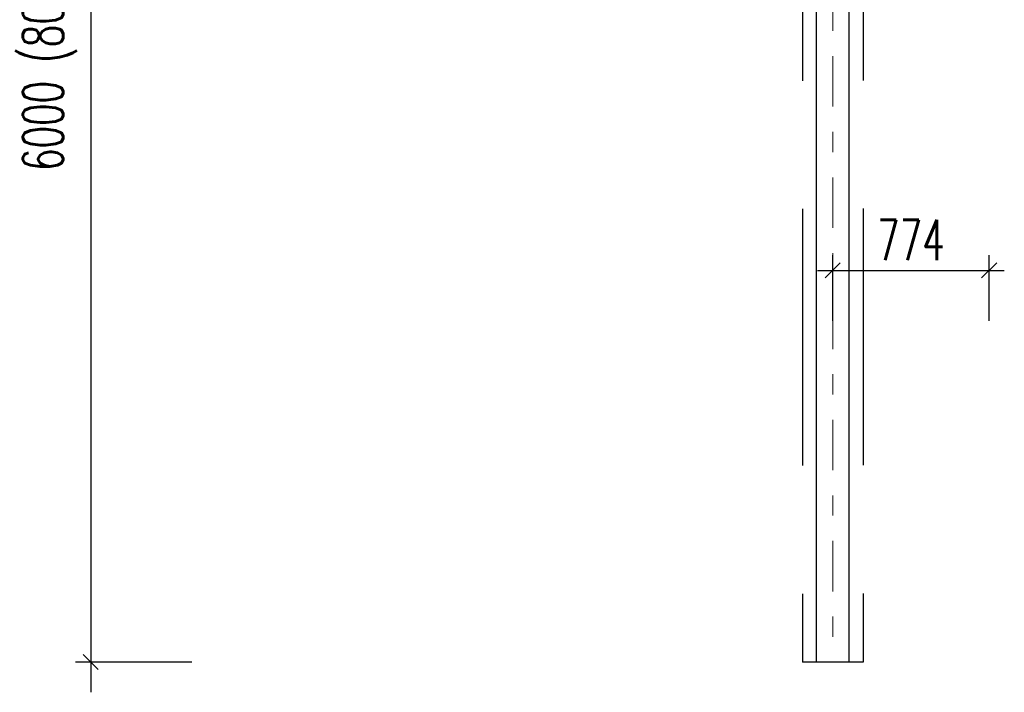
# Model space of a CAD drawing. Header units: metres. Extents: x -912764 to -454925, y -2226138 to -1112338.
# Tile 198 of 256: x -456310.36 to -456305.49, y -1112961.22 to -1112957.89. Entities that reach past the tile are written whole.
import ezdxf

# ---------------------------------------------------------------- set-up
doc = ezdxf.new("R2010")
doc.units = ezdxf.units.M
doc.linetypes.add('DASHDOT', pattern=[1, 0.5, -0.25, 0, -0.25])
doc.linetypes.add('ČÁRKOVANÁX2', pattern=[38.1, 25.4, -12.7])
doc.layers.add('_NOVÝ STAV - POPISKY KATASTR', color=7, linetype='Continuous', lineweight=30)
doc.layers.add('C3D_ZPR', color=7, linetype='Continuous')
doc.layers.add('OZ', color=3, linetype='Continuous')
doc.styles.add('StandardUzky', font='simplex.shx', dxfattribs={"width": 0.65})
doc.styles.add('znacky', font='arial.ttf')
doc.dimstyles.new('1000', dxfattribs={"dimscale": 0.5, "dimtxt": 1, "dimasz": 0.6, "dimexe": 0.3, "dimexo": 0.5, "dimgap": 0.5, "dimtad": 1, "dimzin": 1, "dimdsep": 46, "dimtxsty": 'znacky', "dimblk": 'OBLIQUE', "dimcen": 1, "dimdle": 0.3, "dimclrd": 256, "dimclre": 256, "dimclrt": 256, "dimadec": 3, "dimazin": 0, "dimtfac": 1, "dimtmove": 0, "dimatfit": 3, "dimldrblk": 'OBLIQUE', "dimfxl": 1, "dimlwd": -1, "dimlwe": -1, "dimarcsym": 0})

# ---------------------------------------------------------------- blocks, each defined once
blk = doc.blocks.new('_Oblique')
at = {"color": 0, "linetype": 'ByBlock', "lineweight": -2}
blk.add_line((-0.5, -0.5), (0.5, 0.5), dxfattribs=at)
blk = doc.blocks.new('*D986')
at = {"layer": 'C3D_ZPR', "color": 1, "transparency": 16777216}
for p, q in [((-3.8523, 0.12), (-3.8523, -6.18)), ((-3.3523, -0.03), (-3.9273, -0.03)), ((-3.3523, -6.03), (-3.9273, -6.03))]:
    blk.add_line(p, q, dxfattribs=at)
at = {"layer": 'Defpoints', "color": 0, "transparency": 16777216}
for p in [(-2.3264, -0.03), (-3.8523, -6.03), (-2.3964, -6.03)]:
    blk.add_point(p, dxfattribs=at)
at = {"layer": 'C3D_ZPR', "color": 1, "transparency": 16777216, "xscale": 0.075, "yscale": 0.075, "zscale": 0.075}
for p, rotation in [((-3.8523, -0.03), 90), ((-3.8523, -6.03), 270)]:
    blk.add_blockref('_Oblique', p, dxfattribs=dict(at, rotation=rotation))
at = {"layer": 'C3D_ZPR', "color": 1, "transparency": 16777216, "insert": (-4.0547, -3.03), "char_height": 0.2, "attachment_point": 5, "rotation": 90, "style": 'StandardUzky'}
blk.add_mtext('6000 (8000)', dxfattribs=at)
blk = doc.blocks.new('*D330')
at = {"layer": 'C3D_ZPR', "color": 1, "transparency": 16777216}
for p, q in [((-456306.3354, -1112959.3797), (-456306.3354, -1112959.0547)), ((-456305.5612, -1112959.3797), (-456305.5612, -1112959.0547)), ((-456306.4104, -1112959.1297), (-456305.4862, -1112959.1297))]:
    blk.add_line(p, q, dxfattribs=at)
at = {"layer": 'Defpoints', "color": 0, "lineweight": 50, "transparency": 16777216}
for p in [(-456305.5612, -1112959.1297), (-456306.3354, -1112959.9228), (-456305.5612, -1112959.9228)]:
    blk.add_point(p, dxfattribs=at)
at = {"layer": 'C3D_ZPR', "color": 1, "transparency": 16777216, "xscale": 0.075, "yscale": 0.075, "zscale": 0.075, "rotation": 180}
blk.add_blockref('_Oblique', (-456306.3354, -1112959.1297), dxfattribs=at)
at = {"layer": 'C3D_ZPR', "color": 1, "transparency": 16777216, "xscale": 0.075, "yscale": 0.075, "zscale": 0.075}
blk.add_blockref('_Oblique', (-456305.5612, -1112959.1297), dxfattribs=at)
at = {"layer": 'C3D_ZPR', "color": 1, "transparency": 16777216, "insert": (-456305.9483, -1112958.9797), "char_height": 0.2, "attachment_point": 5, "style": 'StandardUzky'}
blk.add_mtext('774', dxfattribs=at)
blk = doc.blocks.new('A$C4eac8e0d')
at = {"layer": 'OZ', "color": 1}
for p, q in [((-0.26, -6.03), (-0.26, -0.03)), ((-0.1, -0.03), (-0.1, -6.03))]:
    blk.add_line(p, q, dxfattribs=at)
at = {"layer": 'OZ', "color": 6, "linetype": 'DASHDOT', "lineweight": 15, "ltscale": 0.5}
blk.add_line((-0.18, -0.03), (-0.18, -6.03), dxfattribs=at)
at = {"layer": 'OZ', "color": 1, "linetype": 'ČÁRKOVANÁX2', "lineweight": 25, "ltscale": 0.05}
for p, q in [((-0.33, -1.8816), (-0.33, -6.03)), ((-0.03, -1.8799), (-0.03, -6.03))]:
    blk.add_line(p, q, dxfattribs=at)
at = {"layer": 'OZ', "color": 1, "linetype": 'ČÁRKOVANÁX2', "lineweight": 25, "ltscale": 0.3}
blk.add_line((-0.03, -6.03), (-0.33, -6.03), dxfattribs=at)
at = {"layer": 'OZ', "color": 1, "lineweight": 30}
blk.add_line((-0.1, -6.03), (-0.26, -6.03), dxfattribs=at)
at = {"layer": 'C3D_ZPR'}
dim = blk.add_linear_dim(base=(-3.8523, -6.03), p1=(-2.3264, -0.03), p2=(-2.3964, -6.03), angle=90, text='<> (8000)', dimstyle='1000', override={"dimscale": 1, "dimtxt": 0.2, "dimasz": 0.075, "dimexe": 0.075, "dimexo": 0.25, "dimgap": 0.05, "dimdec": 0, "dimlfac": 1000, "dimdsep": 44, "dimtxsty": 'StandardUzky', "dimcen": 0.5, "dimdle": 0.15, "dimclrd": 1, "dimclre": 1, "dimclrt": 1, "dimfxl": 0.5, "dimfxlon": 1}, dxfattribs=at)
dim.commit()
dim.dimension.update_dxf_attribs({"geometry": '*D986', "text_midpoint": (-4.0547, -3.03)})

msp = doc.modelspace()

# ---------------------------------------------------------------- block references
at = {"layer": '_NOVÝ STAV - POPISKY KATASTR', "lineweight": 50}
msp.add_blockref('A$C4eac8e0d', (-456306.1554, -1112955.0391), dxfattribs=at)

# ---------------------------------------------------------------- dimensions: what is measured, and where the dimension line sits
at = {"layer": 'C3D_ZPR'}
dim = msp.add_linear_dim(base=(-456305.5612, -1112959.1297), p1=(-456306.3354, -1112959.9228), p2=(-456305.5612, -1112959.9228), dimstyle='1000', override={"dimtxt": 0.4, "dimasz": 0.15, "dimexe": 0.15, "dimgap": 0.1, "dimdec": 0, "dimlfac": 1000, "dimdsep": 44, "dimtxsty": 'StandardUzky', "dimdle": 0.15, "dimclrd": 1, "dimclre": 1, "dimclrt": 1, "dimfxl": 0.5, "dimfxlon": 1}, dxfattribs=at)
dim.commit()
dim.dimension.update_dxf_attribs({"geometry": '*D330', "text_midpoint": (-456305.9483, -1112958.9797)})

doc.saveas('drawing.dxf')
